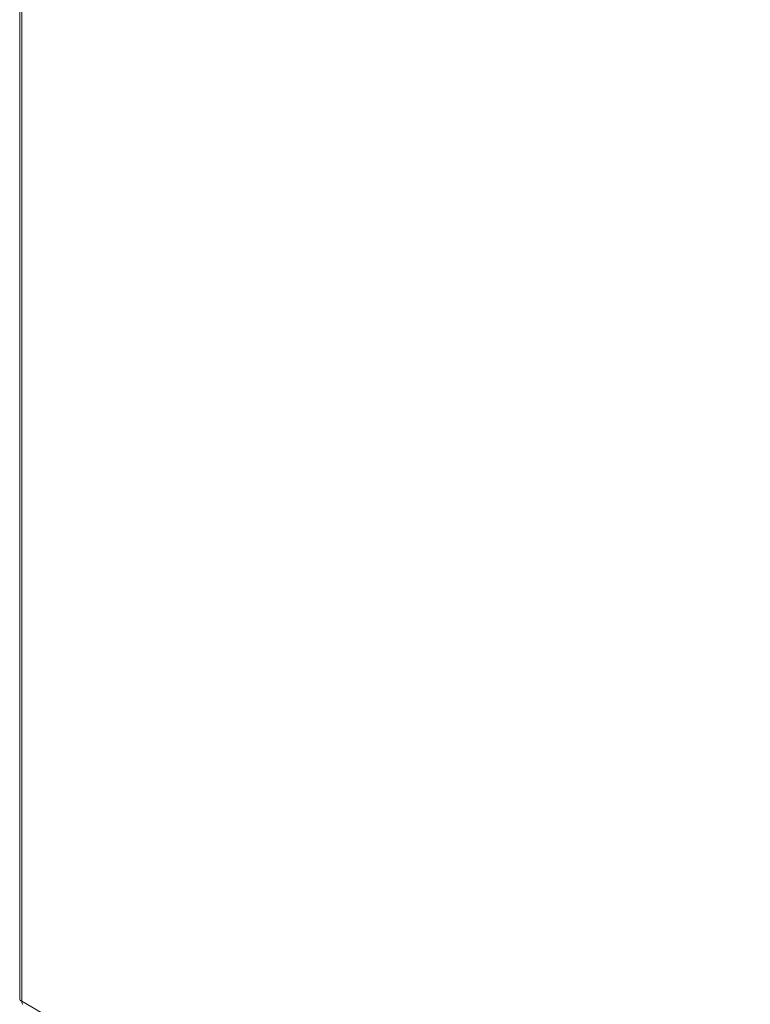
# Model space of a CAD drawing. Header units: inches. Extents: x 3 to 422, y 9 to 266.
# Tile 26 of 41: x 364 to 375, y 126 to 141. Entities that reach past the tile are written whole.
import ezdxf

# ---------------------------------------------------------------- set-up
doc = ezdxf.new("R2010")
doc.units = ezdxf.units.IN
doc.header["$LTSCALE"] = 25
doc.header["$MEASUREMENT"] = 0
doc.layers.add('Visible (ANSI)', color=7, linetype='Continuous', lineweight=5)
doc.layers.add('Visible Narrow (ANSI)', color=7, linetype='Continuous', lineweight=5)

msp = doc.modelspace()

# ---------------------------------------------------------------- linework, layer by layer
at = {"layer": 'Visible (ANSI)'}
msp.add_line((363.8031, 160.4601), (363.8031, 126.1264), dxfattribs=at)
msp.add_open_spline([(363.8336, 126.0908), (363.8143, 126.0996), (363.8035, 126.113), (363.8033, 126.1264)], degree=3, dxfattribs=at)
msp.add_open_spline([(363.8494, 126.0466), (363.8454, 126.0488), (363.842, 126.052), (363.8394, 126.0563), (363.8344, 126.0647), (363.8323, 126.0768), (363.8336, 126.0908)], degree=3, knots=[0.78346445, 0.78346445, 0.78346445, 0.78346445, 1.04908001, 1.04908001, 1.04908001, 1.57079633, 1.57079633, 1.57079633, 1.57079633], dxfattribs=at)
at = {"layer": 'Visible Narrow (ANSI)'}
for p, q in [((363.8336, 160.4108), (363.8336, 126.0908)), ((363.8336, 126.0908), (383.9788, 114.49))]:
    msp.add_line(p, q, dxfattribs=at)

doc.saveas('drawing.dxf')
